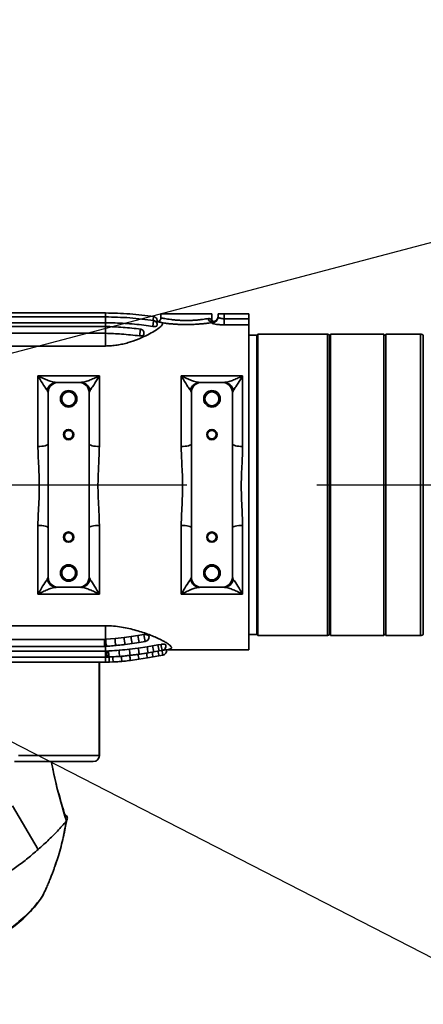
# Model space of a CAD drawing. Header units: millimetres. Extents: x -8713 to 3261, y -18743 to -8704.
# Tile 18 of 154: x -4024 to -3827, y -15648 to -15167. Entities that reach past the tile are written whole.
import ezdxf

# ---------------------------------------------------------------- set-up
doc = ezdxf.new("R2010")
doc.units = ezdxf.units.MM
doc.header["$LTSCALE"] = 10
doc.header["$PDSIZE"] = -1
doc.linetypes.add('CENTER', pattern=[50.8, 31.75, -6.35, 6.35, -6.35])
doc.layers.get('Defpoints').update_dxf_attribs({"true_color": 0x5e5e5e})
doc.layers.add('细实线层', color=7, linetype='Continuous')
doc.dimstyles.new('ISO-25', dxfattribs={"dimscale": 20, "dimtxt": 4, "dimasz": 3.05, "dimexe": 3, "dimexo": 0.625, "dimtad": 1, "dimdec": 0, "dimtxsty": 'Standard', "dimcen": 2.5, "dimclrd": 1, "dimclre": 1, "dimclrt": 4, "dimadec": 1, "dimazin": 2, "dimtfac": 1, "dimtdec": 0, "dimtmove": 0, "dimatfit": 0, "dimfxl": 1, "dimarcsym": 0})

# ---------------------------------------------------------------- blocks, each defined once
blk = doc.blocks.new('*U165')
at = {"color": 0, "linetype": 'CENTER', "transparency": 16777216}
blk.add_line((12.3, 0), (1446, 0), dxfattribs=at)
blk = doc.blocks.new('*D173')
at = {"color": 1, "lineweight": -2, "transparency": 16777216}
blk.add_line((-4272.58, -15394.48), (-2305.07, -14875.62), dxfattribs=at)
at = {"color": 1, "lineweight": 20, "transparency": 16777216}
blk.add_solid([(-2307.66, -14865.79), (-2302.48, -14885.45), (-2246.09, -14860.06)], dxfattribs=at)
at = {"layer": 'Defpoints', "color": 0, "lineweight": 20, "transparency": 16777216}
for p in [(-2246.09, -14860.06), (-4272.58, -15394.48)]:
    blk.add_point(p, dxfattribs=at)
at = {"color": 4, "transparency": 16777216, "insert": (-2602.33, -14899.25), "char_height": 80, "attachment_point": 5, "rotation": 14.7735}
blk.add_mtext('R2096', dxfattribs=at)
blk = doc.blocks.new('*D172')
at = {"color": 1, "lineweight": -2, "transparency": 16777216}
for p, q in [((-4272.58, -15394.48), (-3699.94, -15688.46)), ((-3645.67, -15716.32), (-3217.84, -15935.95))]:
    blk.add_line(p, q, dxfattribs=at)
at = {"color": 1, "lineweight": 20, "transparency": 16777216}
blk.add_solid([(-3641.03, -15707.27), (-3650.31, -15725.36), (-3699.94, -15688.46)], dxfattribs=at)
at = {"layer": 'Defpoints', "color": 0, "lineweight": 20, "transparency": 16777216}
for p in [(-4272.58, -15394.48), (-3699.94, -15688.46)]:
    blk.add_point(p, dxfattribs=at)
at = {"color": 4, "transparency": 16777216, "insert": (-3304.14, -15832.63), "char_height": 80, "attachment_point": 5, "rotation": 332.8255}
blk.add_mtext('R644', dxfattribs=at)

msp = doc.modelspace()

# ---------------------------------------------------------------- linework, layer by layer
at = {"color": 4}
msp.add_circle((-4272.58, -15394.48), 643.69, dxfattribs=at)
at = {"layer": '细实线层', "linetype": 'Continuous', "lineweight": 35}
for p, q in [((-3955.58, -15310.98), (-3955.58, -15312.99)), ((-3930.58, -15310.98), (-3955.58, -15310.98)), ((-3930.58, -15313.78), (-3930.58, -15310.98)), ((-3927.58, -15312.53), (-3927.58, -15310.98)), ((-3927.58, -15310.98), (-3924.58, -15310.98)), ((-3924.58, -15310.98), (-3924.58, -15313.44)), ((-3924.58, -15310.98), (-3912.58, -15310.98)), ((-3912.58, -15310.98), (-3912.58, -15313.44)), ((-3982.58, -15315.37), (-3982.58, -15315.37)), ((-3982.58, -15317.21), (-3982.58, -15315.37)), ((-3956.44, -15314.99), (-3957.43, -15314.84)), ((-3930.58, -15315.51), (-3930.58, -15315.3)), ((-3929.17, -15314.64), (-3929.16, -15314.63)), ((-3924.58, -15316.39), (-3924.58, -15313.44)), ((-3924.58, -15313.44), (-3912.58, -15313.44)), ((-3912.58, -15316.39), (-3924.58, -15316.39)), ((-3912.58, -15313.44), (-3912.58, -15316.39)), ((-3912.58, -15316.39), (-3912.58, -15474.98)), ((-3908.58, -15321.48), (-3912.58, -15321.48)), ((-3908.08, -15320.98), (-3908.58, -15321.48)), ((-3908.58, -15321.48), (-3908.58, -15342.86)), ((-3874.08, -15320.98), (-3908.08, -15320.98)), ((-3908.08, -15320.98), (-3908.08, -15342.51)), ((-3874.08, -15467.98), (-3874.08, -15320.98)), ((-3873.08, -15321.98), (-3873.08, -15466.98)), ((-3872.58, -15322.08), (-3873.08, -15322.08)), ((-3846.58, -15320.98), (-3872.58, -15320.98)), ((-3872.58, -15320.98), (-3872.58, -15467.98)), ((-3845.58, -15321.98), (-3846.58, -15320.98)), ((-3846.58, -15467.98), (-3846.58, -15320.98)), ((-3828.7, -15320.98), (-3845.58, -15320.98)), ((-3845.58, -15320.98), (-3845.58, -15467.98)), ((-3828.7, -15467.98), (-3828.7, -15320.98)), ((-3827.31, -15321.55), (-3827.31, -15467.42)), ((-3982.58, -15326.72), (-4078.19, -15326.72)), ((-3873.08, -15332.88), (-3872.58, -15332.88)), ((-4015.58, -15375.72), (-4015.58, -15341.2)), ((-4015.58, -15341.2), (-3985.58, -15341.2)), ((-3985.58, -15341.2), (-3985.58, -15375.72)), ((-3945.58, -15375.72), (-3945.58, -15341.2)), ((-3945.58, -15341.2), (-3915.58, -15341.2)), ((-3915.58, -15341.2), (-3915.58, -15375.72)), ((-3872.58, -15339.48), (-3873.08, -15339.48)), ((-3872.58, -15341.7), (-3873.08, -15341.7)), ((-4005.58, -15344.48), (-3995.58, -15344.48)), ((-3935.58, -15344.48), (-3925.58, -15344.48)), ((-3908.58, -15342.86), (-3908.58, -15467.48)), ((-3908.08, -15342.51), (-3908.08, -15467.98)), ((-4010.58, -15349.48), (-4011.07, -15348.26)), ((-4010.58, -15349.48), (-4010.58, -15374.52)), ((-3990.09, -15348.26), (-3990.58, -15349.48)), ((-3990.58, -15349.48), (-3990.58, -15374.52)), ((-3940.58, -15349.48), (-3941.07, -15348.26)), ((-3940.58, -15349.48), (-3940.58, -15374.52)), ((-3920.09, -15348.26), (-3920.58, -15349.48)), ((-3920.58, -15349.48), (-3920.58, -15374.52)), ((-3873.08, -15352.5), (-3872.58, -15352.5)), ((-4010.58, -15374.52), (-4010.58, -15415.44)), ((-3990.58, -15374.52), (-3990.58, -15415.44)), ((-3940.58, -15374.52), (-3940.58, -15415.44)), ((-3920.58, -15374.52), (-3920.58, -15415.44)), ((-3872.58, -15389.08), (-3873.08, -15389.08)), ((-3873.08, -15399.88), (-3872.58, -15399.88)), ((-4015.58, -15447.87), (-4015.58, -15414.24)), ((-4010.58, -15415.44), (-4010.58, -15439.48)), ((-3990.58, -15415.44), (-3990.58, -15439.48)), ((-3985.58, -15414.24), (-3985.58, -15447.87)), ((-3945.58, -15447.87), (-3945.58, -15414.24)), ((-3940.58, -15415.44), (-3940.58, -15439.48)), ((-3920.58, -15415.44), (-3920.58, -15439.48)), ((-3915.58, -15414.24), (-3915.58, -15447.87)), ((-3872.58, -15436.46), (-3873.08, -15436.46)), ((-4011.02, -15440.62), (-4010.58, -15439.48)), ((-3990.58, -15439.48), (-3990.13, -15440.62)), ((-3941.02, -15440.62), (-3940.58, -15439.48)), ((-3920.58, -15439.48), (-3920.13, -15440.62)), ((-4005.58, -15444.48), (-3995.58, -15444.48)), ((-3935.58, -15444.48), (-3925.58, -15444.48)), ((-3873.08, -15447.26), (-3872.58, -15447.26)), ((-3985.58, -15447.87), (-4015.58, -15447.87)), ((-3915.58, -15447.87), (-3945.58, -15447.87)), ((-3873.08, -15449.48), (-3872.58, -15449.48)), ((-3872.58, -15456.08), (-3873.08, -15456.08)), ((-4078.19, -15463.24), (-3982.58, -15463.24)), ((-3983.02, -15469.88), (-4084.87, -15469.88)), ((-3983.02, -15469.88), (-3982.8, -15469.87)), ((-3983.02, -15469.88), (-3983.02, -15473.28)), ((-3982.6, -15469.87), (-3982.8, -15469.87)), ((-3982.6, -15469.87), (-3982.58, -15469.87)), ((-3982.51, -15469.86), (-3982.58, -15469.87)), ((-3982.41, -15469.86), (-3982.51, -15469.86)), ((-3977.92, -15469.48), (-3982.41, -15469.86)), ((-3973.44, -15468.96), (-3977.92, -15469.48)), ((-3970.09, -15468.52), (-3973.44, -15468.96)), ((-3966.75, -15468.03), (-3970.09, -15468.52)), ((-3969.53, -15471.91), (-3966.16, -15471.42)), ((-3963.77, -15467.57), (-3966.75, -15468.03)), ((-3966.16, -15471.42), (-3963.18, -15470.96)), ((-3912.58, -15467.48), (-3908.58, -15467.48)), ((-3908.58, -15467.48), (-3908.08, -15467.98)), ((-3908.08, -15467.98), (-3874.08, -15467.98)), ((-3873.08, -15466.88), (-3872.58, -15466.88)), ((-3872.58, -15467.98), (-3846.58, -15467.98)), ((-3846.58, -15467.98), (-3845.58, -15466.98)), ((-3845.58, -15467.98), (-3828.7, -15467.98)), ((-3982.58, -15475.58), (-4093.98, -15475.58)), ((-4086.35, -15473.28), (-3983.02, -15473.28)), ((-3983.02, -15473.28), (-3982.67, -15473.27)), ((-3982.67, -15473.27), (-3982.29, -15473.26)), ((-3982.58, -15475.58), (-3982.58, -15473.27)), ((-3981.86, -15475.57), (-3982.58, -15475.58)), ((-3982.58, -15475.58), (-3982.58, -15478.53)), ((-3982.29, -15473.26), (-3982.14, -15473.25)), ((-3982.14, -15473.25), (-3981.98, -15473.24)), ((-3981.02, -15475.54), (-3981.86, -15475.57)), ((-3972.9, -15472.36), (-3969.53, -15471.91)), ((-3966.55, -15474.13), (-3970.91, -15474.7)), ((-3962.2, -15473.47), (-3966.55, -15474.13)), ((-3966.05, -15477.07), (-3961.67, -15476.4)), ((-3959.73, -15476.09), (-3962.54, -15476.57)), ((-3959.58, -15473.05), (-3962.2, -15473.47)), ((-3961.67, -15476.4), (-3959.03, -15475.97)), ((-3959.15, -15475.99), (-3959.73, -15476.09)), ((-3956.96, -15472.6), (-3959.58, -15473.05)), ((-3959.03, -15475.97), (-3956.41, -15475.53)), ((-3955.43, -15472.34), (-3956.96, -15472.6)), ((-3956.41, -15475.53), (-3954.87, -15475.26)), ((-3952.73, -15474.98), (-3952.01, -15474.85)), ((-3952.71, -15474.98), (-3912.58, -15474.98)), ((-4105.53, -15481), (-3982.58, -15481)), ((-3982.58, -15478.53), (-4103.82, -15478.53)), ((-4095.61, -15478.53), (-3982.58, -15478.53)), ((-3985.59, -15526.48), (-3985.59, -15481)), ((-3985.52, -15526.48), (-3985.52, -15481)), ((-3980.82, -15478.51), (-3982.58, -15478.53)), ((-3982.58, -15478.53), (-3981.63, -15478.52)), ((-3982.58, -15478.53), (-3982.58, -15481)), ((-3982.58, -15481), (-3980.68, -15480.97)), ((-3981.63, -15478.52), (-3980.72, -15478.48)), ((-3979, -15478.45), (-3980.82, -15478.51)), ((-3980.68, -15480.97), (-3978.79, -15480.91)), ((-3974.86, -15478.17), (-3979, -15478.45)), ((-3970.74, -15477.75), (-3974.86, -15478.17)), ((-3966.63, -15477.2), (-3970.74, -15477.75)), ((-3970.46, -15477.64), (-3966.05, -15477.07)), ((-3970.36, -15480.16), (-3966.21, -15479.59)), ((-3962.54, -15476.57), (-3966.63, -15477.2)), ((-3966.21, -15479.59), (-3962.09, -15478.93)), ((-3962.09, -15478.93), (-3959.26, -15478.45)), ((-3959.26, -15478.45), (-3956.45, -15477.94)), ((-3956.45, -15477.94), (-3954.52, -15477.59)), ((-4025, -15526.48), (-3985.59, -15526.48)), ((-3985.52, -15526.48), (-3985.59, -15526.48)), ((-3988.52, -15529.48), (-4027.02, -15529.48)), ((-4015.46, -15572.42), (-4027.98, -15551.14)), ((-4001.31, -15556.88), (-4001.28, -15556.7)), ((-4006.1, -15563.48), (-4007.67, -15565.11)), ((-4006.03, -15563.41), (-4006.1, -15563.48)), ((-4012.36, -15593.09), (-4012.13, -15592.53))]:
    msp.add_line(p, q, dxfattribs=at)
at = {"layer": '细实线层', "linetype": 'Continuous', "lineweight": 35, "flags": 128}
for points in [[(-4094.23, -15315.37), (-4093.79, -15315.37), (-4075.79, -15315.37), (-4057.79, -15315.37), (-4039.79, -15315.37), (-4021.8, -15315.37), (-4002.19, -15315.37), (-3982.58, -15315.37)], [(-4085.02, -15320.53), (-4084.39, -15320.53), (-4066.39, -15320.53), (-4048.39, -15320.53), (-4030.39, -15320.53), (-4012.39, -15320.53), (-3997.48, -15320.53), (-3982.58, -15320.53), (-3982.58, -15320.53)], [(-4010.58, -15374.52), (-4010.67, -15374.75), (-4010.96, -15374.98), (-4011.42, -15375.19), (-4012.04, -15375.37), (-4012.8, -15375.52), (-4013.66, -15375.63), (-4014.6, -15375.7), (-4015.58, -15375.72)], [(-3985.58, -15375.72), (-3986.55, -15375.7), (-3987.49, -15375.63), (-3988.36, -15375.52), (-3989.11, -15375.37), (-3989.73, -15375.19), (-3990.2, -15374.98), (-3990.48, -15374.75), (-3990.58, -15374.52)], [(-3940.58, -15374.52), (-3940.67, -15374.75), (-3940.96, -15374.98), (-3941.42, -15375.19), (-3942.04, -15375.37), (-3942.8, -15375.52), (-3943.66, -15375.63), (-3944.6, -15375.7), (-3945.58, -15375.72)], [(-3915.58, -15375.72), (-3916.55, -15375.7), (-3917.49, -15375.63), (-3918.36, -15375.52), (-3919.11, -15375.37), (-3919.73, -15375.19), (-3920.2, -15374.98), (-3920.48, -15374.75), (-3920.58, -15374.52)], [(-4010.58, -15415.44), (-4010.67, -15415.21), (-4010.96, -15414.98), (-4011.42, -15414.78), (-4012.04, -15414.59), (-4012.8, -15414.44), (-4013.66, -15414.33), (-4014.6, -15414.26), (-4015.58, -15414.24)], [(-3985.58, -15414.24), (-3986.55, -15414.26), (-3987.49, -15414.33), (-3988.36, -15414.44), (-3989.11, -15414.59), (-3989.73, -15414.78), (-3990.2, -15414.98), (-3990.48, -15415.21), (-3990.58, -15415.44)], [(-3940.58, -15415.44), (-3940.67, -15415.21), (-3940.96, -15414.98), (-3941.42, -15414.78), (-3942.04, -15414.59), (-3942.8, -15414.44), (-3943.66, -15414.33), (-3944.6, -15414.26), (-3945.58, -15414.24)], [(-3915.58, -15414.24), (-3916.55, -15414.26), (-3917.49, -15414.33), (-3918.36, -15414.44), (-3919.11, -15414.59), (-3919.73, -15414.78), (-3920.2, -15414.98), (-3920.48, -15415.21), (-3920.58, -15415.44)]]:
    msp.add_lwpolyline(points, dxfattribs=at)
at = {"layer": '细实线层', "linetype": 'Continuous', "lineweight": 35}
for centre, radius in [((-4000.58, -15352.48), 4.03), ((-4000.58, -15352.48), 3.4), ((-3930.58, -15352.48), 4.03), ((-3930.58, -15352.48), 3.4), ((-4000.58, -15369.98), 2.52), ((-4000.58, -15369.98), 2.1), ((-3930.58, -15369.98), 2.52), ((-3930.58, -15369.98), 2.1), ((-4000.58, -15419.98), 2.52), ((-4000.58, -15419.98), 2.1), ((-3930.58, -15419.98), 2.52), ((-3930.58, -15419.98), 2.1), ((-4000.58, -15437.48), 4.03), ((-4000.58, -15437.48), 3.4), ((-3930.58, -15437.48), 4.03), ((-3930.58, -15437.48), 3.4)]:
    msp.add_circle(centre, radius, dxfattribs=at)
for centre, radius, start, end in [((-3930.57, -15312.52), 2.99, 269.8117, 359.8105), ((-3930.58, -15311.98), 3, 297.8927, 355.1672), ((-3930.32, -15313.34), 1.98, 179.1639, 262.5918), ((-3929.87, -15313.9), 1, 180.7628, 288.0747), ((-3874.08, -15321.98), 1, 0, 90), ((-3828.7, -15322.98), 2, 45.8684, 90), ((-4006.43, -15349.21), 4.73, 91.498, 168.4794), ((-4005.58, -15349.48), 5, 90, 180), ((-3995.58, -15349.48), 5, 0, 90), ((-3994.72, -15349.21), 4.73, 11.5206, 88.502), ((-3936.43, -15349.21), 4.73, 91.498, 168.4794), ((-3935.58, -15349.48), 5, 90, 180), ((-3925.58, -15349.48), 5, 0, 90), ((-3924.72, -15349.21), 4.73, 11.5206, 88.502), ((-4006.35, -15439.73), 4.76, 190.7888, 268.5828), ((-4005.58, -15439.48), 5, 180, 270), ((-3995.58, -15439.48), 5, 270, 0), ((-3994.8, -15439.73), 4.76, 271.4172, 349.2112), ((-3936.35, -15439.73), 4.76, 190.7888, 268.5828), ((-3935.58, -15439.48), 5, 180, 270), ((-3925.58, -15439.48), 5, 270, 0), ((-3924.8, -15439.73), 4.76, 271.4172, 349.2112), ((-3959.44, -15470.69), 23.37, 178.0066, 186.3575), ((-3972.35, -15470.64), 10.29, 175.6768, 194.7555), ((-3973.93, -15470.63), 8.62, 174.9184, 197.7627), ((-3974.66, -15470.61), 7.78, 174.455, 199.8102), ((-3967.74, -15469.73), 10.19, 178.5702, 197.9443), ((-3960.02, -15468.57), 13.43, 181.6836, 196.3896), ((-3953.19, -15467.43), 16.94, 183.6701, 195.338), ((-3945.99, -15466.19), 20.84, 185.0564, 194.5338), ((-3939.11, -15464.97), 24.8, 186.0362, 193.9936), ((-3963.53, -15468.74), 2.25, 278.9791, 8.0783), ((-3874.08, -15466.98), 1, 270, 0), ((-3828.7, -15465.98), 2, 270, 314.1316), ((-3971.76, -15476.24), 10.13, 176.2026, 192.9933), ((-3972.39, -15476.15), 8.65, 175.9709, 195.6847), ((-3964.5, -15475.23), 11.46, 179.8973, 194.7952), ((-3955.78, -15473.92), 15.14, 182.9644, 194.2423), ((-3946.95, -15472.33), 19.67, 185.256, 193.9356), ((-3937.87, -15470.58), 24.5, 186.7764, 193.7433), ((-3941.97, -15473.77), 17.92, 187.4529, 195.1303), ((-3931.97, -15469.42), 27.85, 187.4895, 193.6163), ((-3926.72, -15468.39), 30.53, 187.9347, 193.5191), ((-3937.61, -15472.92), 19.49, 187.8955, 194.9248), ((-3918.69, -15466.84), 37.15, 188.5156, 193.1031), ((-3929.06, -15471.2), 26.25, 188.8848, 194.0932), ((-3955.26, -15473.04), 2.25, 279.9092, 9.6493), ((-3954.93, -15475.38), 2.25, 280.4007, 10.5097), ((-3967.41, -15478.98), 13.42, 177.9824, 188.5316), ((-3968.08, -15478.75), 10.92, 178.4299, 191.3965), ((-3962.46, -15477.86), 12.4, 181.4326, 192.8114), ((-3956.79, -15476.84), 13.97, 183.7409, 193.7782), ((-3951.3, -15475.7), 15.4, 185.6139, 194.6488), ((-3945.94, -15474.59), 16.72, 186.797, 195.0617), ((-3988.52, -15526.48), 3, 270, 0), ((-3988.55, -15526.52), 2.97, 270.6789, 0.6632)]:
    msp.add_arc(centre, radius, start, end, dxfattribs=at)
for points, knots in [([(-3982.58, -15310.59), (-3999.96, -15310.59), (-4025.01, -15310.59), (-4066.08, -15310.59), (-4089.77, -15310.59), (-4105.79, -15310.59)], [0, 0, 0, 0, 0.423168, 0.610011, 1, 1, 1, 1]), ([(-3982.58, -15312.51), (-3998.57, -15312.51), (-4021.63, -15312.51), (-4059.4, -15312.51), (-4081.17, -15312.51), (-4095.88, -15312.51)], [0, 0, 0, 0, 0.423504, 0.610488, 1, 1, 1, 1]), ([(-3958.95, -15312.37), (-3962.88, -15311.86), (-3970.72, -15310.86), (-3978.63, -15310.68), (-3982.58, -15310.59)], [0, 0, 0, 0, 0.500784, 1, 1, 1, 1]), ([(-3982.58, -15310.62), (-3982.58, -15310.61), (-3982.58, -15310.56), (-3982.58, -15310.8), (-3982.58, -15311.34), (-3982.58, -15311.98), (-3982.58, -15312.39), (-3982.58, -15312.51)], [0, 0, 0, 0, 0.061917, 0.327177, 0.614293, 0.888432, 1, 1, 1, 1]), ([(-3958.95, -15314.29), (-3962.88, -15313.79), (-3970.72, -15312.78), (-3978.63, -15312.6), (-3982.58, -15312.51)], [0, 0, 0, 0, 0.5007833, 1, 1, 1, 1]), ([(-3982.58, -15312.54), (-3982.58, -15312.53), (-3982.58, -15312.49), (-3982.58, -15312.73), (-3982.58, -15313.27), (-3982.58, -15314.09), (-3982.58, -15314.83), (-3982.58, -15315.24), (-3982.58, -15315.37)], [0, 0, 0, 0, 0.048018, 0.252313, 0.473439, 0.694566, 0.89886, 1, 1, 1, 1]), ([(-3959.32, -15314.24), (-3959.31, -15314.18), (-3959.27, -15313.87), (-3959.2, -15313.35), (-3959.13, -15312.79), (-3959.09, -15312.42), (-3959.09, -15312.37), (-3959.1, -15312.35)], [0, 0, 0, 0, 0.05568, 0.294207, 0.53274, 0.771244, 1, 1, 1, 1]), ([(-3957.44, -15314.89), (-3957.43, -15314.87), (-3957.42, -15314.8), (-3957.4, -15314.67), (-3957.38, -15314.51), (-3957.37, -15314.24), (-3957.41, -15313.9), (-3957.56, -15313.44), (-3957.9, -15312.93), (-3958.43, -15312.51), (-3958.87, -15312.41), (-3959.1, -15312.35)], [0, 0, 0, 0, 0.019276, 0.0608, 0.122989, 0.19651, 0.282773, 0.427327, 0.608302, 0.803429, 1, 1, 1, 1]), ([(-3955.59, -15313), (-3955.59, -15313.03), (-3955.55, -15313.31), (-3955.72, -15313.8), (-3956.06, -15314.32), (-3956.47, -15314.67), (-3956.87, -15314.86), (-3957.15, -15314.95), (-3957.29, -15314.96), (-3957.31, -15314.96)], [0, 0, 0, 0, 0.037684, 0.29061, 0.513285, 0.695496, 0.849583, 0.977503, 1, 1, 1, 1]), ([(-3955.53, -15312.99), (-3955.54, -15312.99), (-3955.57, -15312.98), (-3955.24, -15313.05), (-3954.58, -15313.18), (-3953.57, -15313.36), (-3952.29, -15313.57), (-3950.73, -15313.79), (-3948.95, -15314), (-3946.99, -15314.16), (-3944.93, -15314.26), (-3942.83, -15314.28), (-3940.74, -15314.24), (-3938.73, -15314.13), (-3936.84, -15313.96), (-3935.12, -15313.75), (-3933.54, -15313.53), (-3932.73, -15313.38), (-3932.3, -15313.31)], [0, 0, 0, 0, 0.030817, 0.094408, 0.158004, 0.221886, 0.285772, 0.350548, 0.415321, 0.480233, 0.545139, 0.609179, 0.67322, 0.736747, 0.800281, 0.864445, 0.928612, 1, 1, 1, 1]), ([(-3924.58, -15313.44), (-3924.91, -15313.43), (-3925.58, -15313.4), (-3926.47, -15313.22), (-3927.15, -15312.97), (-3927.52, -15312.72), (-3927.56, -15312.58), (-3927.58, -15312.53)], [0, 0, 0, 0, 0.20799, 0.417887, 0.632004, 0.850068, 1, 1, 1, 1]), ([(-3982.58, -15317.21), (-3997.25, -15317.21), (-4018.4, -15317.21), (-4053.06, -15317.21), (-4073.04, -15317.21), (-4086.53, -15317.21)], [0, 0, 0, 0, 0.423433, 0.61047, 1, 1, 1, 1]), ([(-3959.46, -15317.13), (-3960.9, -15316.94), (-3965.44, -15316.32), (-3973.15, -15315.58), (-3979.43, -15315.44), (-3982.58, -15315.37)], [0, 0, 0, 0, 0.187653, 0.593156, 1, 1, 1, 1]), ([(-3954.91, -15315.4), (-3954.8, -15315.54), (-3954.59, -15315.78), (-3954.77, -15316.31), (-3955.36, -15317.07), (-3956.79, -15318.25), (-3959.38, -15319.91), (-3962.73, -15321.71), (-3966.77, -15323.51), (-3970.68, -15324.88), (-3974.12, -15325.77), (-3976.84, -15326.29), (-3979.67, -15326.65), (-3981.61, -15326.7), (-3982.58, -15326.72)], [0, 0, 0, 0, 0.072104, 0.129538, 0.188149, 0.304085, 0.420056, 0.536038, 0.652018, 0.767953, 0.825973, 0.883992, 0.941997, 1, 1, 1, 1]), ([(-3965.42, -15318.47), (-3968.28, -15318.16), (-3972.57, -15317.71), (-3978.29, -15317.32), (-3981.15, -15317.25), (-3982.58, -15317.21)], [0, 0, 0, 0, 0.500525, 0.751606, 1, 1, 1, 1]), ([(-3982.58, -15317.24), (-3982.58, -15317.25), (-3982.58, -15317.26), (-3982.58, -15317.69), (-3982.58, -15318.39), (-3982.58, -15319.18), (-3982.58, -15319.91), (-3982.58, -15320.32), (-3982.58, -15320.53)], [0, 0, 0, 0, 0.136434, 0.333914, 0.531395, 0.713844, 0.851603, 1, 1, 1, 1]), ([(-3959.46, -15317.13), (-3959.43, -15316.94), (-3959.38, -15316.6), (-3959.3, -15316), (-3959.21, -15315.38), (-3959.13, -15314.78), (-3959.1, -15314.41), (-3959.08, -15314.24), (-3959.1, -15314.28), (-3959.1, -15314.28)], [0, 0, 0, 0, 0.139156, 0.252962, 0.434688, 0.616419, 0.79813, 0.979815, 1, 1, 1, 1]), ([(-3959.46, -15317.13), (-3959.24, -15317.16), (-3958.79, -15317.21), (-3958.19, -15317.19), (-3957.73, -15317.11), (-3957.49, -15316.99), (-3957.46, -15316.9), (-3957.44, -15316.86)], [0, 0, 0, 0, 0.214689, 0.429378, 0.644075, 0.858772, 1, 1, 1, 1]), ([(-3957.47, -15317.01), (-3957.46, -15316.97), (-3957.45, -15316.89), (-3957.43, -15316.76), (-3957.4, -15316.61), (-3957.39, -15316.48), (-3957.36, -15316.11), (-3957.45, -15315.6), (-3957.77, -15315), (-3958.28, -15314.55), (-3958.77, -15314.29), (-3959.05, -15314.29), (-3959.1, -15314.29)], [0, 0, 0, 0, 0.032902, 0.069366, 0.108318, 0.160783, 0.215269, 0.409189, 0.573607, 0.766964, 0.963067, 1, 1, 1, 1]), ([(-3958.02, -15314.83), (-3957.91, -15314.83), (-3957.65, -15314.86), (-3957.46, -15314.86), (-3957.44, -15314.85), (-3957.43, -15314.85)], [0, 0, 0, 0, 0.294938, 0.714339, 1, 1, 1, 1]), ([(-3954.91, -15315.4), (-3955.06, -15315.34), (-3955.37, -15315.22), (-3956, -15315.05), (-3956.29, -15315.01), (-3956.44, -15314.99)], [0, 0, 0, 0, 0.317905, 0.638819, 1, 1, 1, 1]), ([(-3930.58, -15315.3), (-3931.07, -15315.37), (-3932.02, -15315.51), (-3933.86, -15315.74), (-3935.85, -15315.93), (-3938.04, -15316.1), (-3940.37, -15316.21), (-3942.79, -15316.25), (-3945.23, -15316.23), (-3947.62, -15316.13), (-3949.88, -15315.97), (-3951.94, -15315.77), (-3953.64, -15315.57), (-3954.53, -15315.45), (-3954.91, -15315.4)], [0, 0, 0, 0, 0.092448, 0.176055, 0.25967, 0.343077, 0.426486, 0.510854, 0.595222, 0.680494, 0.765766, 0.850238, 0.934704, 1, 1, 1, 1]), ([(-3932.3, -15313.31), (-3932.01, -15313.31), (-3931.38, -15313.31), (-3931.05, -15313.7), (-3930.88, -15313.92)], [0, 0, 0, 0, 0.460817, 1, 1, 1, 1]), ([(-3930.58, -15315.3), (-3930.58, -15315.3), (-3930.58, -15315.3), (-3930.58, -15315.3), (-3930.58, -15315.3), (-3930.59, -15315.3), (-3930.59, -15315.3), (-3930.61, -15315.29), (-3930.63, -15315.28), (-3930.67, -15315.26), (-3930.74, -15315.21), (-3930.87, -15315.07), (-3931.07, -15314.69), (-3930.95, -15314.21), (-3930.88, -15313.92)], [0, 0, 0, 0, 0.002212, 0.002512, 0.004889, 0.008442, 0.014593, 0.02527, 0.043903, 0.076771, 0.136123, 0.250147, 0.537338, 1, 1, 1, 1]), ([(-3930.88, -15313.92), (-3930.75, -15313.83), (-3930.56, -15313.71), (-3930.64, -15313.76), (-3930.67, -15313.78)], [0, 0, 0, 0, 0.627759, 1, 1, 1, 1]), ([(-3929.56, -15314.86), (-3929.74, -15314.94), (-3930.09, -15315.09), (-3930.37, -15315.22), (-3930.54, -15315.29), (-3930.58, -15315.3), (-3930.58, -15315.3)], [0, 0, 0, 0, 0.457664, 0.904263, 0.997315, 1, 1, 1, 1]), ([(-3930.58, -15315.51), (-3930.55, -15315.56), (-3930.47, -15315.69), (-3929.71, -15315.93), (-3928.35, -15316.17), (-3926.57, -15316.35), (-3925.24, -15316.38), (-3924.58, -15316.39)], [0, 0, 0, 0, 0.146386, 0.359692, 0.572259, 0.785302, 1, 1, 1, 1]), ([(-3929.17, -15314.63), (-3929.17, -15314.63), (-3929.2, -15314.64), (-3929.32, -15314.69), (-3929.54, -15314.73), (-3929.84, -15314.7), (-3930.15, -15314.56), (-3930.41, -15314.31), (-3930.55, -15314.02), (-3930.56, -15313.83), (-3930.57, -15313.77)], [0, 0, 0, 0, 0.019524, 0.087295, 0.211101, 0.3673, 0.535259, 0.716829, 0.906506, 1, 1, 1, 1]), ([(-3929.16, -15314.63), (-3929.15, -15314.63), (-3929.1, -15314.6), (-3929.37, -15314.75), (-3929.56, -15314.86)], [0, 0, 0, 0, 0.301273, 1, 1, 1, 1]), ([(-3982.58, -15320.53), (-3981.27, -15320.57), (-3978.66, -15320.63), (-3974.57, -15320.92), (-3970.31, -15321.27), (-3967.37, -15321.61), (-3965.91, -15321.78)], [0, 0, 0, 0, 0.234183, 0.468179, 0.737317, 1, 1, 1, 1]), ([(-3965.91, -15321.78), (-3965.88, -15321.56), (-3965.83, -15321.11), (-3965.74, -15320.45), (-3965.67, -15319.81), (-3965.6, -15319.23), (-3965.55, -15318.74), (-3965.52, -15318.47), (-3965.53, -15318.48), (-3965.53, -15318.49)], [0, 0, 0, 0, 0.153804, 0.31599, 0.417553, 0.579675, 0.741803, 0.90391, 1, 1, 1, 1]), ([(-3965.91, -15321.78), (-3965.69, -15321.8), (-3965.24, -15321.83), (-3964.63, -15321.73), (-3964.15, -15321.54), (-3963.89, -15321.3), (-3963.85, -15321.13), (-3963.83, -15321.06)], [0, 0, 0, 0, 0.214968, 0.429935, 0.64491, 0.859886, 1, 1, 1, 1]), ([(-3963.78, -15320.71), (-3963.78, -15320.71), (-3963.78, -15320.67), (-3963.77, -15320.54), (-3963.76, -15320.22), (-3963.86, -15319.78), (-3964.13, -15319.22), (-3964.63, -15318.75), (-3965.16, -15318.48), (-3965.46, -15318.48), (-3965.53, -15318.48)], [0, 0, 0, 0, 0.005048, 0.042022, 0.141833, 0.293087, 0.472305, 0.712842, 0.937862, 1, 1, 1, 1]), ([(-3963.84, -15321.13), (-3963.84, -15321.1), (-3963.83, -15321.05), (-3963.81, -15320.93), (-3963.79, -15320.81), (-3963.79, -15320.74), (-3963.78, -15320.71)], [0, 0, 0, 0, 0.174867, 0.440644, 0.72083, 1, 1, 1, 1]), ([(-4011.07, -15348.26), (-4011.46, -15347.74), (-4012.47, -15346.38), (-4014.1, -15343.75), (-4015.22, -15341.83), (-4015.57, -15341.21), (-4015.58, -15341.2)], [0, 0, 0, 0, 0.303325, 0.780431, 0.998086, 1, 1, 1, 1]), ([(-4015.58, -15341.2), (-4015.57, -15341.21), (-4014.86, -15341.6), (-4013.38, -15342.36), (-4011.15, -15343.33), (-4009.22, -15344), (-4007.64, -15344.4), (-4006.92, -15344.45), (-4006.56, -15344.48)], [0, 0, 0, 0, 0.001625, 0.214797, 0.449054, 0.687325, 0.841609, 1, 1, 1, 1]), ([(-3994.6, -15344.48), (-3994.24, -15344.45), (-3993.52, -15344.4), (-3991.95, -15344), (-3990.01, -15343.33), (-3987.78, -15342.36), (-3986.29, -15341.6), (-3985.58, -15341.21), (-3985.58, -15341.2)], [0, 0, 0, 0, 0.156067, 0.312682, 0.548752, 0.785214, 0.998375, 1, 1, 1, 1]), ([(-3985.58, -15341.2), (-3985.58, -15341.21), (-3985.93, -15341.83), (-3987.05, -15343.75), (-3988.69, -15346.38), (-3989.7, -15347.74), (-3990.09, -15348.26)], [0, 0, 0, 0, 0.001914, 0.219569, 0.696675, 1, 1, 1, 1]), ([(-3941.07, -15348.26), (-3941.46, -15347.74), (-3942.47, -15346.38), (-3944.1, -15343.75), (-3945.22, -15341.83), (-3945.57, -15341.21), (-3945.58, -15341.2)], [0, 0, 0, 0, 0.303325, 0.780431, 0.998086, 1, 1, 1, 1]), ([(-3945.58, -15341.2), (-3945.57, -15341.21), (-3944.86, -15341.6), (-3943.38, -15342.36), (-3941.15, -15343.33), (-3939.22, -15344), (-3937.64, -15344.4), (-3936.92, -15344.45), (-3936.56, -15344.48)], [0, 0, 0, 0, 0.001625, 0.214797, 0.449054, 0.687325, 0.841609, 1, 1, 1, 1]), ([(-3924.6, -15344.48), (-3924.24, -15344.45), (-3923.52, -15344.4), (-3921.95, -15344), (-3920.01, -15343.33), (-3917.78, -15342.36), (-3916.29, -15341.6), (-3915.58, -15341.21), (-3915.58, -15341.2)], [0, 0, 0, 0, 0.156067, 0.312682, 0.548752, 0.785214, 0.998375, 1, 1, 1, 1]), ([(-3915.58, -15341.2), (-3915.58, -15341.21), (-3915.93, -15341.83), (-3917.05, -15343.75), (-3918.69, -15346.38), (-3919.7, -15347.74), (-3920.09, -15348.26)], [0, 0, 0, 0, 0.001914, 0.219569, 0.696675, 1, 1, 1, 1]), ([(-4015.58, -15414.24), (-4015.54, -15412.35), (-4015.46, -15408.56), (-4015.09, -15402.75), (-4014.89, -15396.86), (-4014.93, -15391.07), (-4015.19, -15385.47), (-4015.5, -15380.4), (-4015.55, -15377.17), (-4015.58, -15375.72)], [0, 0, 0, 0, 0.149512, 0.299079, 0.451822, 0.604545, 0.744612, 0.885348, 1, 1, 1, 1]), ([(-3985.58, -15375.72), (-3985.65, -15378.22), (-3985.79, -15383.23), (-3986.27, -15391.08), (-3986.27, -15399.22), (-3985.77, -15407.03), (-3985.64, -15412), (-3985.58, -15414.24)], [0, 0, 0, 0, 0.19676, 0.395446, 0.607759, 0.822907, 1, 1, 1, 1]), ([(-3945.58, -15414.24), (-3945.54, -15412.35), (-3945.46, -15408.56), (-3945.09, -15402.75), (-3944.89, -15396.86), (-3944.93, -15391.07), (-3945.19, -15385.47), (-3945.5, -15380.4), (-3945.55, -15377.17), (-3945.58, -15375.72)], [0, 0, 0, 0, 0.1495117, 0.2990795, 0.4518219, 0.6045448, 0.7446115, 0.8853475, 1, 1, 1, 1]), ([(-3915.58, -15375.72), (-3915.65, -15378.22), (-3915.79, -15383.23), (-3916.27, -15391.08), (-3916.27, -15399.22), (-3915.77, -15407.03), (-3915.64, -15412), (-3915.58, -15414.24)], [0, 0, 0, 0, 0.19676, 0.395446, 0.607759, 0.822907, 1, 1, 1, 1]), ([(-4015.58, -15447.87), (-4015.57, -15447.86), (-4015.18, -15447.16), (-4014.03, -15445.17), (-4012.67, -15442.97), (-4011.56, -15441.33), (-4011.2, -15440.86), (-4011.02, -15440.62)], [0, 0, 0, 0, 0.001889, 0.240117, 0.701957, 0.849957, 1, 1, 1, 1]), ([(-3990.13, -15440.62), (-3989.95, -15440.85), (-3989.6, -15441.33), (-3988.49, -15442.96), (-3987.12, -15445.17), (-3985.97, -15447.16), (-3985.58, -15447.86), (-3985.58, -15447.87)], [0, 0, 0, 0, 0.147633, 0.298045, 0.759884, 0.998111, 1, 1, 1, 1]), ([(-3945.58, -15447.87), (-3945.57, -15447.86), (-3945.18, -15447.16), (-3944.03, -15445.17), (-3942.67, -15442.97), (-3941.56, -15441.33), (-3941.2, -15440.86), (-3941.02, -15440.62)], [0, 0, 0, 0, 0.001889, 0.240117, 0.701957, 0.849957, 1, 1, 1, 1]), ([(-3920.13, -15440.62), (-3919.95, -15440.85), (-3919.6, -15441.33), (-3918.49, -15442.96), (-3917.12, -15445.17), (-3915.97, -15447.16), (-3915.58, -15447.86), (-3915.58, -15447.87)], [0, 0, 0, 0, 0.1476332, 0.2980451, 0.7598838, 0.9981114, 1, 1, 1, 1]), ([(-4006.47, -15444.48), (-4006.82, -15444.51), (-4007.52, -15444.56), (-4009.06, -15444.96), (-4010.96, -15445.63), (-4013.23, -15446.63), (-4014.79, -15447.43), (-4015.57, -15447.87), (-4015.58, -15447.87)], [0, 0, 0, 0, 0.1534037, 0.3073877, 0.5360738, 0.7651527, 0.9983971, 1, 1, 1, 1]), ([(-3985.58, -15447.87), (-3985.58, -15447.87), (-3986.37, -15447.43), (-3987.91, -15446.63), (-3990.18, -15445.63), (-3992.08, -15444.97), (-3993.63, -15444.56), (-3994.33, -15444.51), (-3994.68, -15444.48)], [0, 0, 0, 0, 0.001603, 0.23486, 0.461787, 0.69262, 0.844171, 1, 1, 1, 1]), ([(-3936.47, -15444.48), (-3936.82, -15444.51), (-3937.52, -15444.56), (-3939.06, -15444.96), (-3940.96, -15445.63), (-3943.23, -15446.63), (-3944.79, -15447.43), (-3945.57, -15447.87), (-3945.58, -15447.87)], [0, 0, 0, 0, 0.153404, 0.307388, 0.536074, 0.765153, 0.998397, 1, 1, 1, 1]), ([(-3915.58, -15447.87), (-3915.58, -15447.87), (-3916.37, -15447.43), (-3917.91, -15446.63), (-3920.18, -15445.63), (-3922.08, -15444.97), (-3923.63, -15444.56), (-3924.33, -15444.51), (-3924.68, -15444.48)], [0, 0, 0, 0, 0.001603, 0.23486, 0.461787, 0.69262, 0.844171, 1, 1, 1, 1]), ([(-3982.58, -15463.24), (-3981.26, -15463.28), (-3978.64, -15463.35), (-3974.79, -15463.86), (-3971.11, -15464.57), (-3967.6, -15465.47), (-3964.3, -15466.48), (-3961.22, -15467.57), (-3958.41, -15468.71), (-3955.9, -15469.85), (-3953.75, -15470.96), (-3952.02, -15472.01), (-3950.83, -15472.95), (-3950.28, -15473.74), (-3950.46, -15474.34), (-3951.08, -15474.7), (-3951.77, -15474.81), (-3952.01, -15474.84)], [0, 0, 0, 0, 0.068521, 0.13725, 0.206159, 0.274588, 0.343822, 0.412665, 0.481825, 0.550558, 0.619575, 0.68791, 0.757963, 0.825187, 0.893678, 0.962574, 1, 1, 1, 1]), ([(-3961.33, -15468.43), (-3961.33, -15468.38), (-3961.33, -15468.2), (-3961.59, -15467.92), (-3962.08, -15467.66), (-3962.75, -15467.52), (-3963.34, -15467.51), (-3963.68, -15467.56), (-3963.77, -15467.57)], [0, 0, 0, 0, 0.084558, 0.294231, 0.503912, 0.713647, 0.92342, 1, 1, 1, 1]), ([(-3981.98, -15473.24), (-3980.96, -15473.17), (-3979.44, -15473.06), (-3977.92, -15472.92), (-3977.43, -15472.87)], [0, 0, 0, 0, 0.67725, 1, 1, 1, 1]), ([(-3975.95, -15475.21), (-3977.45, -15475.32), (-3979.13, -15475.45), (-3980.82, -15475.53), (-3981.02, -15475.54)], [0, 0, 0, 0, 0.884972, 1, 1, 1, 1]), ([(-3977.43, -15472.87), (-3976.24, -15472.74), (-3974.73, -15472.59), (-3973.22, -15472.4), (-3972.9, -15472.36)], [0, 0, 0, 0, 0.787367, 1, 1, 1, 1]), ([(-3970.91, -15474.7), (-3972.4, -15474.86), (-3974.08, -15475.05), (-3975.76, -15475.19), (-3975.95, -15475.21)], [0, 0, 0, 0, 0.885748, 1, 1, 1, 1]), ([(-3953.07, -15472.67), (-3953.07, -15472.64), (-3953.05, -15472.54), (-3953.3, -15472.39), (-3953.76, -15472.27), (-3954.42, -15472.23), (-3955, -15472.27), (-3955.34, -15472.32), (-3955.43, -15472.34)], [0, 0, 0, 0, 0.0790165, 0.2904456, 0.5018975, 0.7134376, 0.9250307, 1, 1, 1, 1]), ([(-3952.74, -15474.98), (-3952.74, -15474.97), (-3952.71, -15474.96), (-3952.92, -15474.96), (-3953.35, -15475.01), (-3953.98, -15475.09), (-3954.56, -15475.18), (-3954.9, -15475.24), (-3955, -15475.26)], [0, 0, 0, 0, 0.07341, 0.285108, 0.496821, 0.708632, 0.920513, 1, 1, 1, 1]), ([(-3980.72, -15478.48), (-3979.66, -15478.43), (-3977.95, -15478.35), (-3976.23, -15478.21), (-3975.57, -15478.16)], [0, 0, 0, 0, 0.614077, 1, 1, 1, 1]), ([(-3978.79, -15480.91), (-3977.81, -15480.85), (-3976.4, -15480.77), (-3974.99, -15480.65), (-3974.56, -15480.61)], [0, 0, 0, 0, 0.694826, 1, 1, 1, 1]), ([(-3975.57, -15478.16), (-3974.39, -15478.05), (-3972.69, -15477.9), (-3970.99, -15477.7), (-3970.46, -15477.64)], [0, 0, 0, 0, 0.691651, 1, 1, 1, 1]), ([(-3974.56, -15480.61), (-3973.44, -15480.5), (-3972.04, -15480.37), (-3970.64, -15480.2), (-3970.36, -15480.16)], [0, 0, 0, 0, 0.799626, 1, 1, 1, 1]), ([(-4009.04, -15529.48), (-4008.36, -15532.91), (-4006.41, -15542.7), (-4003.54, -15552.26), (-4001.68, -15558.48)], [0, 0, 0, 0, 0.349873, 1, 1, 1, 1]), ([(-4002.61, -15554.95), (-4004.07, -15550.06), (-4006.58, -15541.66), (-4008.29, -15533.07), (-4009, -15529.48)], [0, 0, 0, 0, 0.582798, 1, 1, 1, 1]), ([(-4003.03, -15565.44), (-4002.98, -15565.25), (-4002.64, -15563.8), (-4002.11, -15561.32), (-4001.7, -15559.04), (-4001.53, -15558.06)], [0, 0, 0, 0, 0.079912, 0.605904, 1, 1, 1, 1]), ([(-4002.84, -15555.02), (-4002.5, -15555.25), (-4001.47, -15555.96), (-4000.97, -15557.13), (-4001.44, -15558.03), (-4001.68, -15558.48)], [0, 0, 0, 0, 0.198707, 0.599354, 1, 1, 1, 1]), ([(-4001.68, -15558.48), (-4002.23, -15561.54), (-4003.32, -15567.63), (-4005.25, -15574.8), (-4006.71, -15578.85), (-4007.12, -15579.99)], [0, 0, 0, 0, 0.418955, 0.835541, 1, 1, 1, 1]), ([(-4006.03, -15563.41), (-4005.26, -15562.57), (-4003.67, -15560.86), (-4002.35, -15559.29), (-4001.68, -15558.48)], [0, 0, 0, 0, 0.487827, 1, 1, 1, 1]), ([(-4015.46, -15572.42), (-4014.56, -15571.62), (-4012.72, -15569.99), (-4010.1, -15567.54), (-4008.49, -15565.93), (-4007.67, -15565.11)], [0, 0, 0, 0, 0.322052, 0.654661, 1, 1, 1, 1]), ([(-4033.88, -15586.1), (-4032.91, -15585.51), (-4030.42, -15584), (-4025.84, -15580.77), (-4020.53, -15576.73), (-4017.15, -15573.85), (-4015.46, -15572.42)], [0, 0, 0, 0, 0.176526, 0.451015, 0.725507, 1, 1, 1, 1]), ([(-4012.3, -15593.12), (-4012.03, -15592.52), (-4011.42, -15591.16), (-4010.53, -15589.07), (-4009.65, -15586.91), (-4008.87, -15584.9), (-4008.17, -15583.06), (-4007.55, -15581.37), (-4007.21, -15580.42), (-4007.04, -15579.94)], [0, 0, 0, 0, 0.116529, 0.266106, 0.410468, 0.552777, 0.696376, 0.844497, 1, 1, 1, 1]), ([(-4007.04, -15579.93), (-4006.87, -15579.45), (-4006.66, -15578.83), (-4006.39, -15577.95), (-4006.33, -15577.75)], [0, 0, 0, 0, 0.768015, 1, 1, 1, 1]), ([(-4083.24, -15638.44), (-4083.1, -15638.43), (-4082.29, -15638.36), (-4080.82, -15638.07), (-4078.74, -15637.55), (-4076.53, -15636.87), (-4074.09, -15636.03), (-4071.49, -15635.04), (-4068.76, -15633.94), (-4065.88, -15632.71), (-4062.75, -15631.3), (-4059.46, -15629.74), (-4056.01, -15628.02), (-4052.41, -15626.13), (-4048.82, -15624.16), (-4045.18, -15622.08), (-4041.48, -15619.86), (-4037.56, -15617.37), (-4033.81, -15614.83), (-4030.15, -15612.21), (-4026.54, -15609.43), (-4023.02, -15606.44), (-4019.9, -15603.44), (-4017.37, -15600.69), (-4015.26, -15598.03), (-4013.71, -15595.79), (-4012.97, -15594.38), (-4012.7, -15593.87)], [0, 0, 0, 0, 0.013347, 0.079036, 0.137111, 0.191829, 0.24983, 0.305396, 0.353702, 0.405031, 0.45409, 0.501939, 0.548582, 0.594049, 0.638388, 0.676102, 0.71594, 0.755433, 0.794375, 0.82532, 0.85786, 0.892599, 0.921406, 0.946086, 0.968354, 0.988486, 1, 1, 1, 1]), ([(-4076.09, -15630.08), (-4076.39, -15630.32), (-4077.79, -15631.37), (-4079.49, -15632.8), (-4081.24, -15634.43), (-4082.28, -15635.66), (-4082.71, -15636.57), (-4082.53, -15637.16), (-4081.79, -15637.42), (-4080.53, -15637.39), (-4078.79, -15637.08), (-4076.55, -15636.48), (-4073.8, -15635.57), (-4070.54, -15634.35), (-4066.76, -15632.79), (-4062.43, -15630.84), (-4057.86, -15628.64), (-4053.16, -15626.22), (-4048.45, -15623.65), (-4043.34, -15620.67), (-4037.8, -15617.23), (-4031.9, -15613.21), (-4026.6, -15609.16), (-4021.98, -15605.12), (-4018.25, -15601.41), (-4015.07, -15597.58), (-4012.99, -15594.73), (-4012.44, -15593.31), (-4012.36, -15593.09)], [0, 0, 0, 0, 0.014094, 0.064005, 0.113958, 0.163869, 0.21381, 0.26372, 0.313656, 0.360492, 0.407327, 0.454251, 0.501174, 0.547486, 0.593824, 0.640136, 0.686483, 0.723023, 0.759567, 0.796104, 0.832664, 0.869233, 0.90579, 0.928321, 0.950915, 0.973479, 0.99596, 1, 1, 1, 1])]:
    msp.add_open_spline(points, degree=3, knots=knots, dxfattribs=at)
for points in [[(-3982.58, -15326.72), (-3982.58, -15325.59), (-3982.58, -15323.32), (-3982.58, -15321.46), (-3982.58, -15320.53)], [(-3982.58, -15469.87), (-3982.58, -15468.86), (-3982.58, -15466.85), (-3982.58, -15464.45), (-3982.58, -15463.24)]]:
    msp.add_open_spline(points, degree=3, dxfattribs=at)

# ---------------------------------------------------------------- block references
at = {"color": 4, "linetype": 'CENTER'}
msp.add_blockref('*U165', (-4272.58, -15394.48), dxfattribs=at)

# ---------------------------------------------------------------- dimensions: what is measured, and where the dimension line sits
for mpoint, picture, middle in [((-2246.09, -14860.06), '*D173', (-2588.83, -14950.45)), ((-3699.94, -15688.46), '*D172', (-3328.12, -15879.34))]:
    dim = msp.add_radius_dim(center=(-4272.58, -15394.48), mpoint=mpoint, dimstyle='ISO-25')
    dim.commit()
    dim.dimension.update_dxf_attribs({"geometry": picture, "text_midpoint": middle, "dimtype": 164})

doc.saveas('drawing.dxf')
